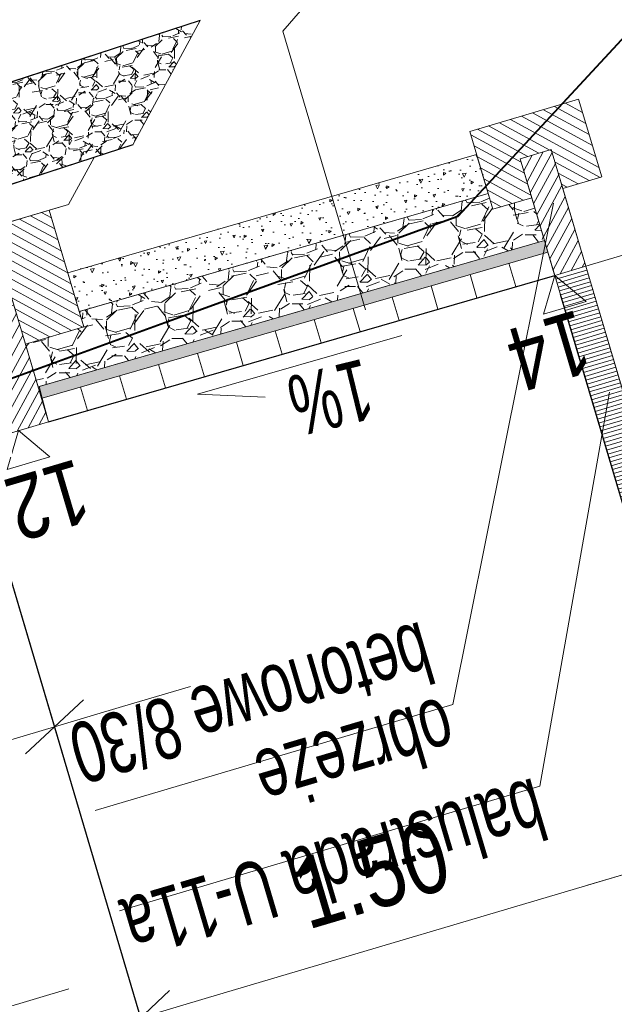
# Model space of a CAD drawing. Header units: metres. Extents: x 7437403 to 7437771, y 5556473 to 5556945.
# Tile 14 of 23: x 7437459.44 to 7437460.91, y 5556907.39 to 5556909.82. Entities that reach past the tile are written whole.
import ezdxf
from ezdxf.enums import TextEntityAlignment as Align

# ---------------------------------------------------------------- set-up
doc = ezdxf.new("R2010")
doc.units = ezdxf.units.M
doc.header["$MEASUREMENT"] = 0
doc.linetypes.add('DGN Style 2', pattern=[7.598078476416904, 4.558847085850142, -3.039231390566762])
doc.layers.get('0').update_dxf_attribs({"color": 250})
for name, color, linetype, lineweight in [('12_obrys', 7, 'Continuous', 0), ('15_krawęznik', 7, 'Continuous', 0), ('16_obrzeża', 7, 'Continuous', 0), ('3_opisy', 7, 'Continuous', 0), ('9_warstwy', 7, 'Continuous', 0), ('konstrukcja jezdni', 7, 'Continuous', 0)]:
    doc.layers.add(name, color=color, linetype=linetype, lineweight=lineweight)
doc.styles.add('Style-Arial', font='arial.ttf')
doc.dimstyles.new('Proszowice', dxfattribs={"dimtxt": 0.175, "dimasz": 0.175, "dimexe": 0.08750000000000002, "dimexo": 0.08750000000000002, "dimgap": 0.08750000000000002, "dimtad": 1, "dimzin": 3, "dimdsep": 46, "dimtxsty": 'Style-Arial', "dimblk": '_Oblique_0.5', "dimcen": 0.09000000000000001, "dimclrd": 7, "dimadec": 4, "dimazin": 3, "dimtfac": 1, "dimtmove": 0, "dimatfit": 1, "dimldrblk": 'TerminatorOpen_0.5', "dimfxl": 0, "dimfrac": 2, "dimtzin": 3, "dimlwd": 0, "dimarcsym": 0})

# ---------------------------------------------------------------- blocks, each defined once
blk = doc.blocks.new('*U68')
at = {"layer": '15_krawęznik', "color": 7, "linetype": 'Continuous', "lineweight": 13}
for p, q in [((-0.1500484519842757, 0.1300231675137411), (-0.1100484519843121, 0.2500231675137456)), ((0.04995154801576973, 0.2500231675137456), (-0.1100484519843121, 0.2500231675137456)), ((0.04995154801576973, -0.09997683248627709), (0.04995154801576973, 0.2500231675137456)), ((-0.1500484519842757, 0.1300231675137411), (-0.1500484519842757, -0.04997683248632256)), ((0.1999515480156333, 0.05002316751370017), (0.04995154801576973, 0.05002316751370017)), ((0.1999515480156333, 0.05002316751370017), (0.1999515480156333, -0.2499768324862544)), ((-0.1500484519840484, -0.04997683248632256), (-0.2000484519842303, -0.09997683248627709)), ((-0.1500484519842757, -0.04997683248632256), (0.04995154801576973, -0.04997683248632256)), ((-0.2000484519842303, -0.09997683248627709), (0.04995154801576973, -0.09997683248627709)), ((-0.2000484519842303, -0.249976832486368), (-0.2000484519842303, -0.09997683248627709)), ((0.1999515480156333, -0.2499768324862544), (-0.2000484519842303, -0.2499768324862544))]:
    blk.add_line(p, q, dxfattribs=at)
blk = doc.blocks.new('_Oblique_0.5')
at = {"color": 0, "linetype": 'ByBlock', "lineweight": -2}
for p, q in [((0.5, 0.25), (-0.5, -0.25)), ((0, 0), (-1, 0))]:
    blk.add_line(p, q, dxfattribs=at)
blk = doc.blocks.new('*D69')
at = {"layer": 'Defpoints', "color": 0, "linetype": 'Continuous', "lineweight": 25}
for p in [(7437460.764241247, 5556909.192235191), (7437459.289300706, 5556908.889258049), (7437459.742437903, 5556907.360412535)]:
    blk.add_point(p, dxfattribs=at)
at = {"layer": 'konstrukcja jezdni', "color": 0, "linetype": 'Continuous', "lineweight": -2}
for p, q in [((7437460.789106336, 5556909.108342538), (7437461.205684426, 5556907.702844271)), ((7437459.314165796, 5556908.805365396), (7437459.767302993, 5556907.276519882))]:
    blk.add_line(p, q, dxfattribs=at)
at = {"layer": 'konstrukcja jezdni', "color": 7, "linetype": 'Continuous', "lineweight": 0}
blk.add_line((7437461.01303403, 5556907.737006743), (7437459.910223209, 5556907.410142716), dxfattribs=at)
at = {"layer": 'konstrukcja jezdni', "color": 7, "linetype": 'Continuous', "lineweight": 0, "xscale": 0.175, "yscale": 0.175, "zscale": 0.175}
for p, rotation in [((7437461.180819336, 5556907.786736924), 16.50938890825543), ((7437459.742437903, 5556907.360412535), 196.5093889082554)]:
    blk.add_blockref('_Oblique_0.5', p, dxfattribs=dict(at, rotation=rotation))
at = {"layer": 'konstrukcja jezdni', "color": 0, "linetype": 'Continuous', "lineweight": 0, "insert": (7437460.312305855, 5556907.71377145), "char_height": 0.175, "attachment_point": 5, "rotation": 16.50938890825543, "style": 'Style-Arial'}
blk.add_mtext('\\H1x;\\W0.8;1.50', dxfattribs=at)
blk = doc.blocks.new('TerminatorOpen_0.5')
at = {"color": 0, "linetype": 'ByBlock', "lineweight": -2}
for q in [(-1, 0.25), (-1, 0), (-1, -0.25)]:
    blk.add_line((0, 0), q, dxfattribs=at)
blk = doc.blocks.new('*D70')
at = {"layer": 'Defpoints', "color": 0, "linetype": 'Continuous', "lineweight": 25}
for p in [(7437460.993865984, 5556909.296435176), (7437460.752928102, 5556909.229591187), (7437461.180597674, 5556907.786671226)]:
    blk.add_point(p, dxfattribs=at)
at = {"layer": 'konstrukcja jezdni', "color": 0, "linetype": 'Continuous', "lineweight": -2}
for p, q in [((7437461.018731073, 5556909.212542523), (7437461.445156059, 5556907.773821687)), ((7437460.777793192, 5556909.145698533), (7437461.205462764, 5556907.702778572))]:
    blk.add_line(p, q, dxfattribs=at)
at = {"layer": 'konstrukcja jezdni', "color": 7, "linetype": 'Continuous', "lineweight": 0}
for p, q in [((7437461.588076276, 5556907.907444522), (7437462.273317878, 5556908.110544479)), ((7437461.420290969, 5556907.857714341), (7437461.180597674, 5556907.786671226)), ((7437461.012812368, 5556907.736941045), (7437460.845027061, 5556907.687210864))]:
    blk.add_line(p, q, dxfattribs=at)
at = {"layer": 'konstrukcja jezdni', "color": 7, "linetype": 'Continuous', "lineweight": 0, "xscale": 0.175, "yscale": 0.175, "zscale": 0.175}
for p, rotation in [((7437461.420290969, 5556907.857714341), 196.5093889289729), ((7437461.180597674, 5556907.786671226), 16.50938892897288)]:
    blk.add_blockref('_Oblique_0.5', p, dxfattribs=dict(at, rotation=rotation))
at = {"layer": 'konstrukcja jezdni', "color": 0, "linetype": 'Continuous', "lineweight": 0, "insert": (7437461.964333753, 5556908.20341889), "char_height": 0.175, "attachment_point": 5, "rotation": 16.50938892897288, "style": 'Style-Arial'}
blk.add_mtext('\\H1x;\\W0.8;0.25', dxfattribs=at)
blk = doc.blocks.new('*D74')
at = {"layer": 'Defpoints', "color": 0, "linetype": 'Continuous', "lineweight": 25}
for p in [(7437459.255187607, 5556909.004352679), (7437458.745520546, 5556908.964430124), (7437459.05029407, 5556907.936150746)]:
    blk.add_point(p, dxfattribs=at)
at = {"layer": 'konstrukcja jezdni', "color": 0, "linetype": 'Continuous', "lineweight": -2}
for p, q in [((7437459.280052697, 5556908.920460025), (7437459.55454575, 5556907.994344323)), ((7437458.770385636, 5556908.88053747), (7437459.075159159, 5556907.852258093))]:
    blk.add_line(p, q, dxfattribs=at)
at = {"layer": 'konstrukcja jezdni', "color": 7, "linetype": 'Continuous', "lineweight": 0}
for p, q in [((7437459.697465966, 5556908.127967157), (7437459.865251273, 5556908.177697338)), ((7437459.52968066, 5556908.078236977), (7437459.05029407, 5556907.936150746)), ((7437458.882508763, 5556907.886420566), (7437458.714723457, 5556907.836690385))]:
    blk.add_line(p, q, dxfattribs=at)
at = {"layer": 'konstrukcja jezdni', "color": 7, "linetype": 'Continuous', "lineweight": 0, "xscale": 0.175, "yscale": 0.175, "zscale": 0.175}
for p, rotation in [((7437459.52968066, 5556908.078236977), 196.5093889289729), ((7437459.05029407, 5556907.936150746), 16.50938892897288)]:
    blk.add_blockref('_Oblique_0.5', p, dxfattribs=dict(at, rotation=rotation))
at = {"layer": 'konstrukcja jezdni', "color": 0, "linetype": 'Continuous', "lineweight": 0, "insert": (7437459.240257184, 5556908.174979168), "char_height": 0.175, "attachment_point": 5, "rotation": 16.50938892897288, "style": 'Style-Arial'}
blk.add_mtext('\\H1x;\\W0.8;zm.', dxfattribs=at)
blk = doc.blocks.new('*D71')
at = {"layer": 'Defpoints', "color": 0, "linetype": 'Continuous', "lineweight": 25}
for p in [(7437458.745520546, 5556908.964430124), (7437458.541856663, 5556908.771826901), (7437459.229382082, 5556907.331923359)]:
    blk.add_point(p, dxfattribs=at)
at = {"layer": 'konstrukcja jezdni', "color": 0, "linetype": 'Continuous', "lineweight": -2}
for p, q in [((7437458.770385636, 5556908.88053747), (7437459.254247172, 5556907.248030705)), ((7437458.566721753, 5556908.687934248), (7437459.014553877, 5556907.17698759))]:
    blk.add_line(p, q, dxfattribs=at)
at = {"layer": 'konstrukcja jezdni', "color": 7, "linetype": 'Continuous', "lineweight": 0}
for p, q in [((7437459.397167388, 5556907.38165354), (7437459.564952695, 5556907.431383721)), ((7437458.989688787, 5556907.260880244), (7437459.229382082, 5556907.331923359)), ((7437458.82190348, 5556907.211150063), (7437458.136661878, 5556907.008050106))]:
    blk.add_line(p, q, dxfattribs=at)
at = {"layer": 'konstrukcja jezdni', "color": 7, "linetype": 'Continuous', "lineweight": 0, "xscale": 0.175, "yscale": 0.175, "zscale": 0.175}
for p, rotation in [((7437459.229382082, 5556907.331923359), 196.5093889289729), ((7437458.989688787, 5556907.260880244), 16.50938892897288)]:
    blk.add_blockref('_Oblique_0.5', p, dxfattribs=dict(at, rotation=rotation))
at = {"layer": 'konstrukcja jezdni', "color": 0, "linetype": 'Continuous', "lineweight": 0, "insert": (7437458.345134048, 5556907.254294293), "char_height": 0.175, "attachment_point": 5, "rotation": 16.50938892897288, "style": 'Style-Arial'}
blk.add_mtext('\\H1x;\\W0.8;0.25', dxfattribs=at)

msp = doc.modelspace()

# ---------------------------------------------------------------- hatches: boundary and pattern name
at = {"layer": '16_obrzeża', "linetype": 'Continuous', "lineweight": 0}
h = msp.add_hatch(dxfattribs=at)
h.set_pattern_fill('HATCH', angle=-163.490611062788, style=0, pattern_type=2)
h.set_pattern_definition([(151.509388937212, (7437460.702701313, 5556909.505434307), (-0.009540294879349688, -0.01757790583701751), [])])
h.paths.add_polyline_path([(7437460.611529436, 5556909.355572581), (7437460.707406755, 5556909.383989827), (7437460.678989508, 5556909.479867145), (7437460.755691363, 5556909.502600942), (7437460.784108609, 5556909.406723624), (7437460.879985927, 5556909.435140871), (7437460.823151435, 5556909.626895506), (7437460.554694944, 5556909.547327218), (7437460.600717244, 5556909.392051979)])
h = msp.add_hatch(dxfattribs=at)
h.set_pattern_fill('HATCH', angle=-163.490611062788, style=0, pattern_type=2)
h.set_pattern_definition([(241.509388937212, (7437460.726075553, 5556909.394721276), (0.01757790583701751, -0.009540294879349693), [])])
h.paths.add_polyline_path([(7437460.764241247, 5556909.192235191), (7437460.840943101, 5556909.214968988), (7437460.784108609, 5556909.406723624), (7437460.755691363, 5556909.502600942), (7437460.678989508, 5556909.479867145), (7437460.707406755, 5556909.383989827), (7437460.73866061, 5556909.278542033), (7437460.74718749, 5556909.249773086), (7437460.762996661, 5556909.196434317)])
h = msp.add_hatch(dxfattribs=at)
h.set_pattern_fill('HATCH', angle=-163.490611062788, style=0, pattern_type=2)
h.set_pattern_definition([(151.509388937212, (7437459.358689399, 5556909.240762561), (-0.009540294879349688, -0.01757790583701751), [])])
h.paths.add_polyline_path([(7437459.516885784, 5556909.353052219), (7437459.133376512, 5556909.239383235), (7437459.17600238, 5556909.095567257), (7437459.415695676, 5556909.166610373), (7437459.429904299, 5556909.118671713), (7437459.458321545, 5556909.022794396), (7437459.602137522, 5556909.065420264), (7437459.589904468, 5556909.106693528)])
h = msp.add_hatch(dxfattribs=at)
h.set_pattern_fill('HATCH', angle=-163.490611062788, style=0, pattern_type=2)
h.set_pattern_definition([(196.509388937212, (7437460.840942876, 5556909.214968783), (0.002841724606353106, -0.009587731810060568), [])])
h.paths.add_polyline_path([(7437460.840943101, 5556909.214968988), (7437461.153532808, 5556908.160318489), (7437461.076830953, 5556908.137584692), (7437460.764241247, 5556909.192235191)])
h = msp.add_hatch(dxfattribs=at)
h.set_pattern_fill('HATCH', angle=-163.490611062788, style=0, pattern_type=2)
h.set_pattern_definition([(241.509388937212, (7437459.413166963, 5556909.014496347), (0.01757790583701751, -0.009540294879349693), [])])
h.paths.add_polyline_path([(7437459.515156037, 5556908.831039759), (7437459.49810228, 5556908.888577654), (7437459.489575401, 5556908.917346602), (7437459.458321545, 5556909.022794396), (7437459.429904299, 5556909.118671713), (7437459.238149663, 5556909.061837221), (7437459.265425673, 5556908.969810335), (7437459.286458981, 5556908.898845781), (7437459.289300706, 5556908.889258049), (7437459.361752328, 5556908.785572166), (7437459.401725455, 5556908.79741987)])
at = {"layer": '9_warstwy', "linetype": 'Continuous', "lineweight": 0}
h = msp.add_hatch(dxfattribs=at)
h.set_pattern_fill('GRAVEL', angle=-163.490611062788, style=0, pattern_type=2)
h.set_pattern_definition([(64.52217693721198, (7437473.336060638, 5556935.179638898), (0.511263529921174, 1.09023427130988), [0.013454, -1.331909]), (21.479129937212, (7437473.341847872, 5556935.191784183), (-1.122110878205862, -0.436884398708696), [0.02308699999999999, -2.285591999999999]), (329.019835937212, (7437473.36333131, 5556935.200237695), (-1.271362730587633, 0.770477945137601), [0.016279, -1.611603]), (103.7830779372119, (7437473.393619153, 5556935.235289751), (0.4724676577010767, -1.945963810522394), [0.02102399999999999, -2.081355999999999]), (129.343042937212, (7437473.388610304, 5556935.25570816), (0.8203935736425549, -1.008441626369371), [0.020616, -2.040937]), (193.783077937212, (7437473.375540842, 5556935.271651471), (1.945963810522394, 0.4724676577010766), [0.02102399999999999, -2.081355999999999]), (234.203628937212, (7437473.355122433, 5556935.266642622), (0.9622326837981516, 1.328197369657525), [0.027803, -2.752485]), (268.764716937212, (7437473.338860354, 5556935.244091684), (-0.04596182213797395, -2.308221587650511), [0.026249, -2.598632]), (317.938954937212, (7437473.338294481, 5556935.217848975), (1.13644245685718, -1.019066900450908), [0.021095, -2.088407]), (11.74574693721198, (7437473.35395609, 5556935.203716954), (-1.083067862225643, -0.2167124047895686), [0.024083, -1.180076]), (58.90682693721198, (7437473.377534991, 5556935.208619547), (0.837938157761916, 1.395657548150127), [0.031145, -3.083338]), (335.323463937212, (7437473.298416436, 5556935.20811545), (0.8416442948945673, -0.3763429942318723), [0.01063, -1.052384]), (7.978622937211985, (7437473.308075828, 5556935.203677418), (-1.303239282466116, -0.1776695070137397), [0.020224, -2.002151]), (61.50938893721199, (7437473.328103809, 5556935.206484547), (-0.02841725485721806, 0.0958773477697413), [0.014142, -0.127279]), (39.70797993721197, (7437473.338225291, 5556935.196968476), (-0.4225517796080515, -0.3338406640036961), [0.007616, -0.753962]), (128.3107979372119, (7437473.344084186, 5556935.201834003), (0.1811290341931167, -0.2592146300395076), [0.01077, -0.527746]), (227.473145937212, (7437473.337407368, 5556935.210285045), (-0.2307974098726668, -0.2770063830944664), [0.017493, -0.565602]), (358.074439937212, (7437473.325583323, 5556935.197393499), (-0.2201714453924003, 0.03904283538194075), [0.012649, -0.303579]), (212.898928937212, (7437473.39969303, 5556935.218316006), (-0.8735211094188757, -0.5718041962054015), [0.01771999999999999, -1.754284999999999]), (266.855564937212, (7437473.384814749, 5556935.208691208), (0.07091958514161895, 1.168319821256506), [0.014866, -1.471741]), (129.707979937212, (7437473.331266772, 5556935.178218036), (0.3338406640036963, -0.4225517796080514), [0.015232, -0.746346]), (180.119848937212, (7437473.321535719, 5556935.189935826), (1.044024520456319, -0.003459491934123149), [0.01772, -1.754285]), (175.9533439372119, (7437473.382074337, 5556935.277759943), (0.5362208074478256, -0.04966836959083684), [0.017088, -0.8373120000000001]), (131.284529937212, (7437473.365028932, 5556935.278965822), (0.7919760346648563, -0.9125639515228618), [0.014318, -1.417464]), (263.310797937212, (7437473.301890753, 5556935.273811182), (-0.04966840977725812, -0.5362207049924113), [0.015232, -0.746346]), (213.863413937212, (7437473.300116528, 5556935.258683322), (1.132736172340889, 0.7529334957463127), [0.01676299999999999, -1.659541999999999]), (265.953343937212, (7437473.348870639, 5556935.287735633), (0.04966836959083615, 0.5362208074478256), [0.008544, -0.8458559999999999]), (297.819320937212, (7437473.307643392, 5556935.275516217), (0.2095463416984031, -0.3550921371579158), [0.005098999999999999, -0.5048029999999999]), (2.473145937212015, (7437473.310023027, 5556935.271006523), (-0.316048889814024, 0.01062562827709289), [0.020616, -0.391695]), (22.51839493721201, (7437473.330619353, 5556935.271896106), (-0.9303559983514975, -0.3800498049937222), [0.01910499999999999, -1.891391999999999]), (140.199456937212, (7437473.334849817, 5556935.218914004), (0.15271175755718, -0.1633373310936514), [0.014422, -0.346133]), (189.6666159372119, (7437473.323769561, 5556935.228145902), (-1.686749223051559, -0.2913386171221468), [0.025179, -2.492756]), (257.454784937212, (7437473.298947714, 5556935.22391791), (0.1845884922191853, 0.7848099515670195), [0.010296, -1.019267]), (286.509388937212, (7437473.296711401, 5556935.213868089), (0.1242945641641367, -0.06746007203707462), [0.006, -0.094]), (316.765825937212, (7437473.333389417, 5556935.269588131), (-0.5824302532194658, 0.5574724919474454), [0.013892, -1.375352]), (244.522176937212, (7437473.343510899, 5556935.260072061), (-0.5112635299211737, -1.09023427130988), [0.026907, -1.318455]), (196.509388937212, (7437473.331936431, 5556935.235781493), (-0.06746007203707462, -0.1242945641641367), [0.026, -0.07400000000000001]), (161.814234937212, (7437473.307008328, 5556935.228393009), (-1.157693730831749, 0.3869687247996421), [0.015811, -1.565327]), (90.56399293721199, (7437473.291986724, 5556935.233327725), (-0.0177917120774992, 0.4119268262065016), [0.01456, -0.7134510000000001]), (44.15536393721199, (7437473.291843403, 5556935.24788724), (1.537496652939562, 1.498700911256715), [0.023707, -2.346947]), (11.93546793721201, (7437473.308851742, 5556935.264401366), (1.274822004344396, 0.2735468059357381), [0.02508, -2.482907])])
h.paths.add_polyline_path([(7437459.627885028, 5556909.48344939), (7437459.722961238, 5556909.514441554), (7437459.889414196, 5556909.821129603), (7437459.29249343, 5556909.626550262), (7437459.31457278, 5556909.38131843)])
h = msp.add_hatch(dxfattribs=at)
h.set_pattern_fill('AR-CONC', angle=-163.490611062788, style=0, pattern_type=2)
h.set_pattern_definition([(246.509388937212, (7437436.217905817, 5556902.272225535), (-0.07055218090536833, -0.01436606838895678), [0.0075, -0.0825]), (191.509388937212, (7437436.217905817, 5556902.272225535), (0.03467831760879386, -0.06817525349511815), [0.006, -0.066]), (296.9608329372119, (7437436.212026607, 5556902.271028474), (-0.03587390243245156, -0.08254132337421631), [0.006373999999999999, -0.07011399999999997]), (242.693588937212, (7437436.223589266, 5556902.25305007), (-0.1070278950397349, -0.01445853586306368), [0.01125, -0.12375]), (293.145023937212, (7437436.214671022, 5556902.251845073), (-0.0619306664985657, -0.1199561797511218), [0.009560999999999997, -0.105171]), (187.693552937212, (7437436.223589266, 5556902.25305007), (-0.06193100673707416, -0.1199568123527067), [0.008999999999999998, -0.09899999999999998]), (217.509388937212, (7437436.212580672, 5556902.255002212), (-0.06867113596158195, 0.02163952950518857), [0.0075, -0.0825]), (162.509388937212, (7437436.212580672, 5556902.255002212), (-0.002721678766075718, -0.0764398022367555), [0.006, -0.066]), (267.960833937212, (7437436.206858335, 5556902.256805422), (-0.07139284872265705, -0.05480025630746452), [0.006374, -0.070114]), (234.009388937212, (7437436.217905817, 5556902.272225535), (0.008294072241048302, -0.03226251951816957), [0, -0.0652, 0, -0.067, 0, -0.06625]), (204.009388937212, (7437436.217905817, 5556902.272225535), (-0.01401430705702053, -0.04529084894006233), [0, -0.0382, 0, -0.0637, 0, -0.02525]), (164.009388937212, (7437436.239286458, 5556902.27856258), (-0.05182241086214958, -0.01300726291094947), [0, -0.025, 0, -0.078, 0, -0.1035]), (154.009388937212, (7437436.24887419, 5556902.281404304), (-0.05306961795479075, -0.02617034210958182), [0, -0.03249999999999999, 0, -0.05179999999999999, 0, -0.07349999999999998])])
h.paths.add_polyline_path([(7437460.571554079, 5556909.490445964), (7437460.599971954, 5556909.394566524), (7437459.591052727, 5556909.102819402), (7437459.562634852, 5556909.198698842)])
h = msp.add_hatch(dxfattribs=at)
h.set_pattern_fill('GRAVEL', angle=-163.490611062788, style=0, pattern_type=2)
h.set_pattern_definition([(64.52217693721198, (7437436.324090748, 5556901.885814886), (0.7668950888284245, 1.635350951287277), [0.02018, -1.997863]), (21.479129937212, (7437436.332771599, 5556901.904032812), (-1.683166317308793, -0.6553265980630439), [0.03462999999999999, -3.428388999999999]), (329.019835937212, (7437436.364996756, 5556901.916713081), (-1.907044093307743, 1.155716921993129), [0.024418, -2.417405]), (103.7830779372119, (7437436.41042852, 5556901.969291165), (0.7087013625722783, -2.918945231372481), [0.03153599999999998, -3.122033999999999]), (129.343042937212, (7437436.402915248, 5556901.999918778), (1.230590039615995, -1.512662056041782), [0.030923, -3.061406]), (193.783077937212, (7437436.383311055, 5556902.023833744), (2.918945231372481, 0.7087013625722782), [0.03153599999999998, -3.122033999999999]), (234.203628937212, (7437436.352683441, 5556902.016320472), (1.443349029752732, 1.992296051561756), [0.041704, -4.128727]), (268.764716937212, (7437436.328290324, 5556901.982494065), (-0.06894274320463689, -3.462332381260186), [0.03937300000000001, -3.897948]), (317.938954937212, (7437436.327441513, 5556901.94313), (1.704664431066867, -1.528601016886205), [0.031642, -3.132611]), (11.74574693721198, (7437436.350933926, 5556901.92193197), (-1.624601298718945, -0.3250685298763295), [0.03612499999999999, -1.770114]), (58.90682693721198, (7437436.386302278, 5556901.929285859), (1.256906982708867, 2.093485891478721), [0.046717, -4.625006]), (335.323463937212, (7437436.267624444, 5556901.928529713), (1.262467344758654, -0.5645149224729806), [0.015945, -1.578577]), (7.978622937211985, (7437436.282113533, 5556901.921872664), (-1.954859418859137, -0.2665043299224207), [0.030336, -3.003227]), (61.50938893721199, (7437436.312155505, 5556901.926083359), (-0.04262586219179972, 0.1438159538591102), [0.021213, -0.1909190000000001]), (39.70797993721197, (7437436.327337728, 5556901.911809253), (-0.6338285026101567, -0.5007615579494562), [0.011424, -1.130942]), (128.3107979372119, (7437436.33612607, 5556901.919107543), (0.2716935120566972, -0.3888219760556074), [0.016155, -0.791619]), (227.473145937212, (7437436.326110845, 5556901.931784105), (-0.3461964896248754, -0.4155099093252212), [0.026239, -0.848403]), (358.074439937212, (7437436.308374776, 5556901.912446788), (-0.3302576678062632, 0.05856426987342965), [0.018974, -0.4553680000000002]), (212.898928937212, (7437436.419539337, 5556901.943830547), (-1.310282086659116, -0.8577065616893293), [0.02657999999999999, -2.631426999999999]), (266.855564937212, (7437436.397221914, 5556901.92939335), (0.1063793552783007, 1.752479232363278), [0.022299, -2.207611]), (129.707979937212, (7437436.31689995, 5556901.883683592), (0.5007615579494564, -0.6338285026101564), [0.022847, -1.119519]), (180.119848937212, (7437436.302303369, 5556901.901260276), (1.566037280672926, -0.005189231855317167), [0.02658, -2.631427]), (175.9533439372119, (7437436.393111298, 5556902.032996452), (0.8043317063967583, -0.07450263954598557), [0.025632, -1.255969]), (131.284529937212, (7437436.36754319, 5556902.034805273), (1.187964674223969, -1.368846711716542), [0.021477, -2.126196]), (263.310797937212, (7437436.272835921, 5556902.027073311), (-0.07450263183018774, -0.8043320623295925), [0.022847, -1.119519]), (213.863413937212, (7437436.270174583, 5556902.004381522), (1.699104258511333, 1.129400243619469), [0.02514499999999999, -2.489313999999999]), (265.953343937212, (7437436.34330575, 5556902.047959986), (0.07450263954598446, 0.8043317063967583), [0.012816, -1.268785]), (297.819320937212, (7437436.281464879, 5556902.029630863), (0.3143195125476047, -0.5326382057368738), [0.007647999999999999, -0.7572039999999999]), (2.473145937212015, (7437436.285034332, 5556902.022866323), (-0.4740733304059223, 0.01593834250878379), [0.030923, -0.587543]), (22.51839493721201, (7437436.315928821, 5556902.024200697), (-1.395533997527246, -0.5700747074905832), [0.02865699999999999, -2.837087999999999]), (140.199456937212, (7437436.322274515, 5556901.944727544), (0.22906763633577, -0.245005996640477), [0.021633, -0.519199]), (189.6666159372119, (7437436.305654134, 5556901.958575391), (-2.530123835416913, -0.4370079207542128), [0.037769, -3.739134]), (257.454784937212, (7437436.268421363, 5556901.952233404), (0.2768828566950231, 1.177215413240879), [0.015443, -1.528901]), (286.509388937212, (7437436.265066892, 5556901.937158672), (0.1864418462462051, -0.1011901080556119), [0.009000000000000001, -0.141]), (316.765825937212, (7437436.320083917, 5556902.020738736), (-0.87364467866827, 0.8362080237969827), [0.020839, -2.063028]), (244.522176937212, (7437436.335266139, 5556902.006464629), (-0.766895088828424, -1.635350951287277), [0.040361, -1.977683]), (196.509388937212, (7437436.317904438, 5556901.970028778), (-0.1011901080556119, -0.1864418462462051), [0.039, -0.111]), (161.814234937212, (7437436.280512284, 5556901.958946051), (-1.736541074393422, 0.5804532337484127), [0.02371699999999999, -2.347990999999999]), (90.56399293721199, (7437436.257979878, 5556901.966348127), (-0.02668751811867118, 0.6178902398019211), [0.02184, -1.070176]), (44.15536393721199, (7437436.257764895, 5556901.988187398), (2.306244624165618, 2.248051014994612), [0.03556, -3.520421]), (11.93546793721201, (7437436.283277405, 5556902.012958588), (1.912233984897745, 0.4103204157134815), [0.03762, -3.724361])])
h.paths.add_polyline_path([(7437460.73866061, 5556909.278542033), (7437459.489575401, 5556908.917346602), (7437459.458321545, 5556909.022794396), (7437459.602137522, 5556909.065420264), (7437459.591052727, 5556909.102819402), (7437460.599971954, 5556909.394566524), (7437460.611529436, 5556909.355572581), (7437460.707406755, 5556909.383989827)])
h = msp.add_hatch(dxfattribs=at)
h.set_pattern_fill('DOTS', angle=-163.490611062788, style=0, pattern_type=2)
h.set_pattern_definition([(196.509388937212, (7437435.145993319, 5556901.670791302), (-0.001220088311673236, -0.006880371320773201), [0, -0.00625])])
h.paths.add_polyline_path([(7437459.499641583, 5556908.889011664), (7437459.491884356, 5556908.917997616), (7437460.738665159, 5556909.278526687), (7437460.747190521, 5556909.249762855)])
h = msp.add_hatch(dxfattribs=at)
h.set_pattern_fill('HATCH', angle=-163.490611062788, style=0, pattern_type=2)
h.set_pattern_definition([(286.509388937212, (7437460.74719039, 5556909.249762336), (0.09587731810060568, 0.02841724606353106), [])])
h.paths.add_polyline_path([(7437460.747190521, 5556909.249762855), (7437460.764241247, 5556909.192235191), (7437459.515156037, 5556908.831039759), (7437459.499641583, 5556908.889011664)])

# ---------------------------------------------------------------- linework, layer by layer
at = {"layer": '12_obrys', "color": 7, "linetype": 'Continuous', "lineweight": 30}
msp.add_line((7437459.515156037, 5556908.831039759), (7437460.764241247, 5556909.192235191), dxfattribs=at)
at = {"layer": '12_obrys', "color": 251, "linetype": 'DGN Style 2', "lineweight": 40, "flags": 128}
msp.add_lwpolyline([(7437461.769333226, 5556910.673518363), (7437461.116809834, 5556909.977032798), (7437460.524876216, 5556909.337548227), (7437459.847164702, 5556909.09165011), (7437459.293052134, 5556908.890457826), (7437459.289300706, 5556908.889258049)], dxfattribs=at)
at = {"layer": '15_krawęznik', "color": 7, "linetype": 'Continuous', "lineweight": 13}
msp.add_line((7437460.840943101, 5556909.214968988), (7437461.003934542, 5556909.263278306), dxfattribs=at)
at = {"layer": '16_obrzeża', "color": 7, "linetype": 'Continuous', "lineweight": 13}
for p, q in [((7437460.823151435, 5556909.626895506), (7437460.554694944, 5556909.547327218)), ((7437460.879985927, 5556909.435140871), (7437460.823151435, 5556909.626895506)), ((7437460.554694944, 5556909.547327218), (7437460.611529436, 5556909.355572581)), ((7437460.755691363, 5556909.502600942), (7437460.678989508, 5556909.479867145)), ((7437460.840943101, 5556909.214968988), (7437460.755691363, 5556909.502600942)), ((7437460.678989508, 5556909.479867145), (7437460.764241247, 5556909.192235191)), ((7437460.879985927, 5556909.435140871), (7437460.784108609, 5556909.406723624)), ((7437460.707406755, 5556909.383989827), (7437460.611529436, 5556909.355572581)), ((7437460.764241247, 5556909.192235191), (7437460.840943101, 5556909.214968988))]:
    msp.add_line(p, q, dxfattribs=at)
at = {"layer": '16_obrzeża', "color": 7, "linetype": 'Continuous', "lineweight": 0}
for p, q in [((7437460.840943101, 5556909.214968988), (7437461.153532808, 5556908.160318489)), ((7437460.764241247, 5556909.192235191), (7437461.076830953, 5556908.137584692))]:
    msp.add_line(p, q, dxfattribs=at)
at = {"layer": '16_obrzeża', "color": 7, "linetype": 'Continuous', "lineweight": 0, "flags": 128}
for points in [[(7437460.611529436, 5556909.355572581), (7437460.707406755, 5556909.383989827), (7437460.678989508, 5556909.479867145), (7437460.755691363, 5556909.502600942), (7437460.784108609, 5556909.406723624), (7437460.879985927, 5556909.435140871), (7437460.823151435, 5556909.626895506), (7437460.554694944, 5556909.547327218), (7437460.600717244, 5556909.392051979), (7437460.611529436, 5556909.355572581)], [(7437460.764241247, 5556909.192235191), (7437460.840943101, 5556909.214968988), (7437460.784108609, 5556909.406723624), (7437460.755691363, 5556909.502600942), (7437460.678989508, 5556909.479867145), (7437460.707406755, 5556909.383989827), (7437460.73866061, 5556909.278542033), (7437460.74718749, 5556909.249773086), (7437460.762996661, 5556909.196434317), (7437460.764241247, 5556909.192235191)], [(7437459.516885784, 5556909.353052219), (7437459.133376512, 5556909.239383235), (7437459.17600238, 5556909.095567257), (7437459.415695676, 5556909.166610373), (7437459.429904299, 5556909.118671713), (7437459.458321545, 5556909.022794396), (7437459.602137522, 5556909.065420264), (7437459.589904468, 5556909.106693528), (7437459.516885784, 5556909.353052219)], [(7437460.840943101, 5556909.214968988), (7437461.153532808, 5556908.160318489), (7437461.076830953, 5556908.137584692), (7437460.764241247, 5556909.192235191), (7437460.840943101, 5556909.214968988)], [(7437459.515156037, 5556908.831039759), (7437459.49810228, 5556908.888577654), (7437459.489575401, 5556908.917346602), (7437459.458321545, 5556909.022794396), (7437459.429904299, 5556909.118671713), (7437459.238149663, 5556909.061837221), (7437459.265425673, 5556908.969810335), (7437459.286458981, 5556908.898845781), (7437459.289300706, 5556908.889258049), (7437459.361752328, 5556908.785572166), (7437459.401725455, 5556908.79741987), (7437459.515156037, 5556908.831039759)]]:
    msp.add_lwpolyline(points, close=True, dxfattribs=at)
at = {"layer": '3_opisy', "color": 7}
for p, q in [((7437460.513067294, 5556908.133216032), (7437460.761210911, 5556909.370131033)), ((7437460.727798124, 5556907.931479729), (7437460.899309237, 5556908.904199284))]:
    msp.add_line(p, q, dxfattribs=at)
at = {"layer": '3_opisy', "color": 7, "linetype": 'Continuous', "lineweight": 0}
for p, q in [((7437460.386703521, 5556909.04399063), (7437459.882869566, 5556908.89894109)), ((7437459.882869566, 5556908.89894109), (7437460.049521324, 5556908.891896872)), ((7437459.630672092, 5556907.871681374), (7437460.513067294, 5556908.133216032)), ((7437459.690200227, 5556907.623944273), (7437460.727798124, 5556907.931479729))]:
    msp.add_line(p, q, dxfattribs=at)
at = {"layer": '3_opisy', "color": 7, "linetype": 'Continuous', "lineweight": 0, "flags": 128}
for points in [[(7437460.297101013, 5556909.107148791), (7437460.093295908, 5556909.7947695), (7437460.652899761, 5556910.439993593)], [(7437460.764241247, 5556909.192235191), (7437460.841803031, 5556909.127611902), (7437460.736337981, 5556909.096352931), (7437460.764241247, 5556909.192235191)], [(7437459.440851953, 5556908.809016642), (7437459.518413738, 5556908.744393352), (7437459.412948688, 5556908.713134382), (7437459.440851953, 5556908.809016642)]]:
    msp.add_lwpolyline(points, dxfattribs=at)
at = {"layer": '9_warstwy', "color": 7, "linetype": 'Continuous', "lineweight": 30}
for p, q in [((7437459.889414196, 5556909.821129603), (7437458.614753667, 5556909.405626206)), ((7437459.722961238, 5556909.514441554), (7437458.682979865, 5556909.175436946))]:
    msp.add_line(p, q, dxfattribs=at)
at = {"layer": '9_warstwy', "color": 7, "linetype": 'Continuous', "lineweight": 0}
for p, q in [((7437459.722961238, 5556909.514441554), (7437459.889414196, 5556909.821129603)), ((7437459.562634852, 5556909.198698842), (7437460.571554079, 5556909.490445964)), ((7437459.564824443, 5556909.367260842), (7437459.627885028, 5556909.48344939)), ((7437459.597223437, 5556909.104603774), (7437460.599971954, 5556909.394566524)), ((7437459.516885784, 5556909.353052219), (7437459.564824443, 5556909.367260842)), ((7437459.491884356, 5556908.917997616), (7437460.738665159, 5556909.278526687)), ((7437459.499641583, 5556908.889011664), (7437460.747190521, 5556909.249762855))]:
    msp.add_line(p, q, dxfattribs=at)
at = {"layer": '9_warstwy', "color": 7, "linetype": 'Continuous', "lineweight": 0, "flags": 128}
for points in [[(7437459.627885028, 5556909.48344939), (7437459.722961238, 5556909.514441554), (7437459.889414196, 5556909.821129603), (7437459.29249343, 5556909.626550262), (7437459.31457278, 5556909.38131843), (7437459.627885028, 5556909.48344939)], [(7437459.564824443, 5556909.367260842), (7437459.627885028, 5556909.48344939), (7437458.682979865, 5556909.175436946), (7437458.745520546, 5556908.964430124), (7437459.173519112, 5556909.103945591), (7437459.133376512, 5556909.239383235), (7437459.564824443, 5556909.367260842)], [(7437460.571554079, 5556909.490445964), (7437460.599971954, 5556909.394566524), (7437459.591052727, 5556909.102819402), (7437459.562634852, 5556909.198698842), (7437460.571554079, 5556909.490445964)], [(7437460.73866061, 5556909.278542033), (7437459.489575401, 5556908.917346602), (7437459.458321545, 5556909.022794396), (7437459.602137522, 5556909.065420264), (7437459.591052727, 5556909.102819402), (7437460.599971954, 5556909.394566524), (7437460.611529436, 5556909.355572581), (7437460.707406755, 5556909.383989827), (7437460.73866061, 5556909.278542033)], [(7437459.499641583, 5556908.889011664), (7437459.491884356, 5556908.917997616), (7437460.738665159, 5556909.278526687), (7437460.747190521, 5556909.249762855), (7437459.499641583, 5556908.889011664)], [(7437460.747190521, 5556909.249762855), (7437460.764241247, 5556909.192235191), (7437459.515156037, 5556908.831039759), (7437459.499641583, 5556908.889011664), (7437460.747190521, 5556909.249762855)]]:
    msp.add_lwpolyline(points, close=True, dxfattribs=at)

# ---------------------------------------------------------------- block references
at = {"layer": '15_krawęznik', "color": 7, "linetype": 'Continuous', "lineweight": 13, "extrusion": (0, 0, -1), "rotation": 163.490611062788}
msp.add_blockref('*U68', (-7437459.396214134, 5556909.056560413), dxfattribs=at)

# ---------------------------------------------------------------- texts
at = {"layer": '3_opisy', "color": 7, "linetype": 'Continuous', "lineweight": 0, "style": 'Style-Arial', "width": 0.7999794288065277}
for s, p in [('14', (7437460.749669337, 5556909.005410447)), ('12', (7437459.513651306, 5556908.637154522))]:
    msp.add_text(s, height=0.1575018, rotation=196.5093889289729, dxfattribs=at).set_placement(p, align=Align.MIDDLE_CENTER)
at = {"layer": '3_opisy', "color": 7, "linetype": 'Continuous', "lineweight": 0, "style": 'Style-Arial', "width": 0.6666666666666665}
msp.add_text('1%', height=0.1499999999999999, rotation=193.7270964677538, dxfattribs=at).set_placement((7437460.131510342, 5556908.79377747), align=Align.TOP_RIGHT)
at = {"layer": '3_opisy', "color": 7, "linetype": 'Continuous', "lineweight": 0, "char_height": 0.15, "attachment_point": 7, "rotation": 196.50938893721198, "style": 'Style-Arial'}
for s, insert, line_spacing_factor in [('\\H1x;\\W0.666667;obrzeże\\Pbetonowe 8/30\\P', (7437460.433133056, 5556908.341165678), 0.7765243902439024), ('\\H1x;\\W0.666667;balustrada U-11a', (7437460.711726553, 5556907.955529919), 0.6)]:
    msp.add_mtext(s, dxfattribs=dict(at, insert=insert, line_spacing_factor=line_spacing_factor))

# ---------------------------------------------------------------- dimensions: what is measured, and where the dimension line sits
at = {"layer": 'konstrukcja jezdni', "color": 7, "linetype": 'Continuous', "lineweight": 0}
for base, p1, p2, angle, text, picture, middle in [((7437461.180597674, 5556907.786671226), (7437460.993865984, 5556909.296435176), (7437460.752928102, 5556909.229591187), 196.5093889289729, '\\H1x;\\W0.8;<>', '*D70', (7437462.014589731, 5556908.033859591)), ((7437459.742437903, 5556907.360412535), (7437460.764241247, 5556909.192235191), (7437459.289300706, 5556908.889258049), 196.5093889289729, '\\H1x;\\W0.8;<>', '*D69', (7437460.362561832, 5556907.544212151)), ((7437459.05029407, 5556907.936150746), (7437459.255187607, 5556909.004352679), (7437458.745520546, 5556908.964430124), 196.5093889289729, '\\H1x;\\W0.8;zm.', '*D74', (7437459.289987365, 5556908.007193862)), ((7437459.229382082, 5556907.331923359), (7437458.541856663, 5556908.771826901), (7437458.745520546, 5556908.964430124), 16.50938892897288, '\\H1x;\\W0.8;<>', '*D71', (7437458.395390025, 5556907.084734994))]:
    dim = msp.add_linear_dim(base=base, p1=p1, p2=p2, angle=angle, text=text, dimstyle='Proszowice', dxfattribs=at)
    dim.commit()
    dim.dimension.update_dxf_attribs({"geometry": picture, "text_midpoint": middle, "dimtype": 160})

doc.saveas('drawing.dxf')
